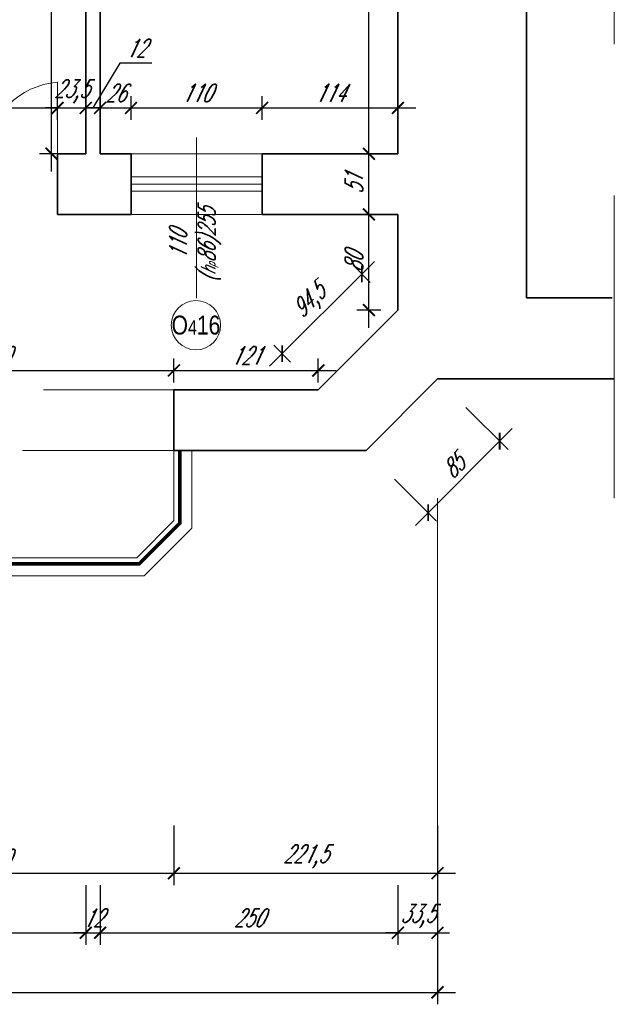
# Model space of a CAD drawing. Header units: millimetres. Extents: x 402 to 79005, y -7782 to 89952.
# Tile 69 of 256: x 27362 to 27861, y 13392 to 14218. Entities that reach past the tile are written whole.
import ezdxf

# ---------------------------------------------------------------- set-up
doc = ezdxf.new("R2010")
doc.units = ezdxf.units.MM
doc.header["$LTSCALE"] = 10
doc.linetypes.add('DASHED', pattern=[19.05, 12.7, -6.35])
doc.layers.get('0').update_dxf_attribs({"lineweight": 0})
doc.layers.get('Defpoints').update_dxf_attribs({"color": 253})
for name, color, linetype, lineweight in [('01 parter - ściany', 253, 'Continuous', 35), ('03-01_okna', 253, 'Continuous', 15), ('03_drzwi', 253, 'Continuous', 15), ('04-1_widok', 253, 'Continuous', 5), ('04-2_nad', 253, 'DASHED', 5), ('05-01_wymiary', 253, 'Continuous', 5), ('05-03_opis', 253, 'Continuous', 5)]:
    doc.layers.add(name, color=color, linetype=linetype, lineweight=lineweight)
doc.styles.add('ariel', font='ARIAL.TTF', dxfattribs={"width": 0.8})
doc.styles.add('ariel_wym', font='simplex.shx', dxfattribs={"width": 0.65, "oblique": 25})
doc.dimstyles.new('ariel 50', dxfattribs={"dimtxt": 15, "dimasz": 10, "dimexe": 10, "dimexo": 0, "dimgap": 5, "dimtad": 1, "dimdec": 1, "dimrnd": 0.5, "dimtxsty": 'ariel_wym', "dimblk": 'ARCHTICK', "dimcen": 2.5, "dimdle": 15, "dimazin": 0, "dimtfac": 1, "dimtdec": 1, "dimtix": 1, "dimtmove": 0, "dimatfit": 3, "dimldrblk": 'DOT', "dimfxl": 0, "dimarcsym": 0})
doc.dimstyles.new('ariel 50 wnętrze', dxfattribs={"dimtxt": 15, "dimasz": 10, "dimexe": 10, "dimexo": 0, "dimgap": 5, "dimtad": 1, "dimdec": 1, "dimrnd": 0.5, "dimtxsty": 'ariel_wym', "dimblk": 'ARCHTICK', "dimcen": 2.5, "dimdle": 15, "dimazin": 0, "dimtfac": 1, "dimtdec": 1, "dimtix": 1, "dimtmove": 0, "dimatfit": 3, "dimldrblk": 'DOT', "dimfxl": 0, "dimarcsym": 0})

# ---------------------------------------------------------------- blocks, each defined once
blk = doc.blocks.new('_ArchTick')
at = {"color": 0, "linetype": 'ByBlock', "const_width": 0.15}
blk.add_lwpolyline([(-0.5, -0.5), (0.5, 0.5)], dxfattribs=at)
blk = doc.blocks.new('*D3112')
at = {"layer": '05-01_wymiary', "color": 0, "lineweight": -2}
for p, q in [((27191.23, 13541.86), (27191.23, 13491.86)), ((27491.23, 13541.86), (27491.23, 13491.86)), ((27176.23, 13501.86), (27506.23, 13501.86))]:
    blk.add_line(p, q, dxfattribs=at)
at = {"layer": 'Defpoints', "color": 0, "lineweight": 0}
for p in [(27191.23, 13907.4), (27491.23, 13907.4), (27491.23, 13501.86)]:
    blk.add_point(p, dxfattribs=at)
at = {"layer": '05-01_wymiary', "color": 0, "lineweight": -2, "xscale": 10, "yscale": 10, "zscale": 10, "rotation": 180}
blk.add_blockref('_ArchTick', (27191.23, 13501.86), dxfattribs=at)
at = {"layer": '05-01_wymiary', "color": 0, "lineweight": -2, "xscale": 10, "yscale": 10, "zscale": 10}
blk.add_blockref('_ArchTick', (27491.23, 13501.86), dxfattribs=at)
at = {"layer": '05-01_wymiary', "color": 0, "insert": (27341.23, 13514.36), "char_height": 15, "attachment_point": 5, "style": 'ariel_wym'}
blk.add_mtext('300', dxfattribs=at)
blk = doc.blocks.new('_Dot')
at = {"color": 0, "linetype": 'ByBlock', "lineweight": -2}
blk.add_line((-0.5, 0), (-1, 0), dxfattribs=at)
at = {"color": 0, "linetype": 'ByBlock', "const_width": 0.5}
blk.add_lwpolyline([(-0.25, 0, 1), (0.25, 0, 1)], format="xyb", close=True, dxfattribs=at)
blk = doc.blocks.new('*D3113')
at = {"layer": '05-01_wymiary', "color": 0, "lineweight": -2}
for p, q in [((27491.23, 13541.86), (27491.23, 13491.86)), ((27712.5, 13541.86), (27712.5, 13491.86)), ((27476.23, 13501.86), (27727.5, 13501.86))]:
    blk.add_line(p, q, dxfattribs=at)
at = {"layer": 'Defpoints', "color": 0, "lineweight": 0}
for p in [(27712.5, 13916.4), (27491.23, 13907.4), (27712.5, 13501.86)]:
    blk.add_point(p, dxfattribs=at)
at = {"layer": '05-01_wymiary', "color": 0, "lineweight": -2, "xscale": 10, "yscale": 10, "zscale": 10, "rotation": 180}
blk.add_blockref('_ArchTick', (27491.23, 13501.86), dxfattribs=at)
at = {"layer": '05-01_wymiary', "color": 0, "lineweight": -2, "xscale": 10, "yscale": 10, "zscale": 10}
blk.add_blockref('_ArchTick', (27712.5, 13501.86), dxfattribs=at)
at = {"layer": '05-01_wymiary', "color": 0, "insert": (27601.86, 13515.78), "char_height": 15, "attachment_point": 5, "style": 'ariel_wym'}
blk.add_mtext('221,5', dxfattribs=at)
blk = doc.blocks.new('*D3135')
at = {"layer": '05-01_wymiary', "color": 0, "lineweight": -2}
for p, q in [((27001.23, 13491.86), (27001.23, 13441.86)), ((27417.23, 13491.86), (27417.23, 13441.86)), ((26986.23, 13451.86), (27432.23, 13451.86))]:
    blk.add_line(p, q, dxfattribs=at)
at = {"layer": 'Defpoints', "color": 0, "lineweight": 0}
for p in [(27417.23, 14105.4), (27001.23, 13967.4), (27417.23, 13451.86)]:
    blk.add_point(p, dxfattribs=at)
at = {"layer": '05-01_wymiary', "color": 0, "lineweight": -2, "xscale": 10, "yscale": 10, "zscale": 10, "rotation": 180}
blk.add_blockref('_ArchTick', (27001.23, 13451.86), dxfattribs=at)
at = {"layer": '05-01_wymiary', "color": 0, "lineweight": -2, "xscale": 10, "yscale": 10, "zscale": 10}
blk.add_blockref('_ArchTick', (27417.23, 13451.86), dxfattribs=at)
at = {"layer": '05-01_wymiary', "color": 0, "insert": (27209.23, 13464.36), "char_height": 15, "attachment_point": 5, "style": 'ariel_wym'}
blk.add_mtext('416', dxfattribs=at)
blk = doc.blocks.new('*D3136')
at = {"layer": '05-01_wymiary', "color": 0, "lineweight": -2}
for p, q in [((27417.23, 13491.86), (27417.23, 13441.86)), ((27429.23, 13491.86), (27429.23, 13441.86)), ((27417.23, 13451.86), (27407.23, 13451.86)), ((27417.23, 13451.86), (27429.23, 13451.86)), ((27429.23, 13451.86), (27439.23, 13451.86))]:
    blk.add_line(p, q, dxfattribs=at)
at = {"layer": 'Defpoints', "color": 0, "lineweight": 0}
for p in [(27417.23, 14105.4), (27429.23, 14105.4), (27429.23, 13451.86)]:
    blk.add_point(p, dxfattribs=at)
at = {"layer": '05-01_wymiary', "color": 0, "lineweight": -2, "xscale": 10, "yscale": 10, "zscale": 10}
blk.add_blockref('_ArchTick', (27417.23, 13451.86), dxfattribs=at)
at = {"layer": '05-01_wymiary', "color": 0, "lineweight": -2, "xscale": 10, "yscale": 10, "zscale": 10, "rotation": 180}
blk.add_blockref('_ArchTick', (27429.23, 13451.86), dxfattribs=at)
at = {"layer": '05-01_wymiary', "color": 0, "insert": (27423.23, 13464.36), "char_height": 15, "attachment_point": 5, "style": 'ariel_wym'}
blk.add_mtext('12', dxfattribs=at)
blk = doc.blocks.new('*D3137')
at = {"layer": '05-01_wymiary', "color": 0, "lineweight": -2}
for p, q in [((27429.23, 13491.86), (27429.23, 13441.86)), ((27679.23, 13491.86), (27679.23, 13441.86)), ((27414.23, 13451.86), (27694.23, 13451.86))]:
    blk.add_line(p, q, dxfattribs=at)
at = {"layer": 'Defpoints', "color": 0, "lineweight": 0}
for p in [(27429.23, 14105.4), (27679.23, 13974.18), (27679.23, 13451.86)]:
    blk.add_point(p, dxfattribs=at)
at = {"layer": '05-01_wymiary', "color": 0, "lineweight": -2, "xscale": 10, "yscale": 10, "zscale": 10, "rotation": 180}
blk.add_blockref('_ArchTick', (27429.23, 13451.86), dxfattribs=at)
at = {"layer": '05-01_wymiary', "color": 0, "lineweight": -2, "xscale": 10, "yscale": 10, "zscale": 10}
blk.add_blockref('_ArchTick', (27679.23, 13451.86), dxfattribs=at)
at = {"layer": '05-01_wymiary', "color": 0, "insert": (27554.23, 13464.36), "char_height": 15, "attachment_point": 5, "style": 'ariel_wym'}
blk.add_mtext('250', dxfattribs=at)
blk = doc.blocks.new('*D3138')
at = {"layer": '05-01_wymiary', "color": 0, "lineweight": -2}
for p, q in [((27679.23, 13491.86), (27679.23, 13441.86)), ((27712.5, 13491.86), (27712.5, 13441.86)), ((27679.23, 13451.86), (27669.23, 13451.86)), ((27679.23, 13451.86), (27712.5, 13451.86)), ((27712.5, 13451.86), (27722.5, 13451.86))]:
    blk.add_line(p, q, dxfattribs=at)
at = {"layer": 'Defpoints', "color": 0, "lineweight": 0}
for p in [(27679.23, 13974.18), (27712.5, 13916.4), (27712.5, 13451.86)]:
    blk.add_point(p, dxfattribs=at)
at = {"layer": '05-01_wymiary', "color": 0, "lineweight": -2, "xscale": 10, "yscale": 10, "zscale": 10}
blk.add_blockref('_ArchTick', (27679.23, 13451.86), dxfattribs=at)
at = {"layer": '05-01_wymiary', "color": 0, "lineweight": -2, "xscale": 10, "yscale": 10, "zscale": 10, "rotation": 180}
blk.add_blockref('_ArchTick', (27712.5, 13451.86), dxfattribs=at)
at = {"layer": '05-01_wymiary', "color": 0, "insert": (27695.86, 13465.78), "char_height": 15, "attachment_point": 5, "style": 'ariel_wym'}
blk.add_mtext('33,5', dxfattribs=at)
blk = doc.blocks.new('*D3139')
at = {"layer": '05-01_wymiary', "color": 0, "lineweight": -2}
for p, q in [((22059.72, 13441.86), (22059.72, 13391.86)), ((27712.5, 13441.86), (27712.5, 13391.86)), ((22044.72, 13401.86), (27727.5, 13401.86))]:
    blk.add_line(p, q, dxfattribs=at)
at = {"layer": 'Defpoints', "color": 0, "lineweight": 0}
for p in [(22059.72, 13988.48), (27712.5, 13916.4), (27712.5, 13401.86)]:
    blk.add_point(p, dxfattribs=at)
at = {"layer": '05-01_wymiary', "color": 0, "lineweight": -2, "xscale": 10, "yscale": 10, "zscale": 10, "rotation": 180}
blk.add_blockref('_ArchTick', (22059.72, 13401.86), dxfattribs=at)
at = {"layer": '05-01_wymiary', "color": 0, "lineweight": -2, "xscale": 10, "yscale": 10, "zscale": 10}
blk.add_blockref('_ArchTick', (27712.5, 13401.86), dxfattribs=at)
at = {"layer": '05-01_wymiary', "color": 0, "insert": (24886.11, 13414.36), "char_height": 15, "attachment_point": 5, "style": 'ariel_wym'}
blk.add_mtext('5653', dxfattribs=at)
blk = doc.blocks.new('*D2696')
at = {"layer": '05-01_wymiary', "color": 0, "lineweight": -2}
for p, q in [((27273.54, 14133.77), (27273.54, 14153.77)), ((27393.54, 14133.77), (27393.54, 14153.77)), ((27258.54, 14143.77), (27408.54, 14143.77))]:
    blk.add_line(p, q, dxfattribs=at)
at = {"layer": 'Defpoints', "color": 0, "lineweight": 0}
for p in [(27393.54, 14143.77), (27273.54, 14105.4), (27393.54, 14105.4)]:
    blk.add_point(p, dxfattribs=at)
at = {"layer": '05-01_wymiary', "color": 0, "lineweight": -2, "xscale": 10, "yscale": 10, "zscale": 10, "rotation": 180}
blk.add_blockref('_ArchTick', (27273.54, 14143.77), dxfattribs=at)
at = {"layer": '05-01_wymiary', "color": 0, "lineweight": -2, "xscale": 10, "yscale": 10, "zscale": 10}
blk.add_blockref('_ArchTick', (27393.54, 14143.77), dxfattribs=at)
at = {"layer": '05-01_wymiary', "color": 0, "insert": (27333.54, 14156.27), "char_height": 15, "attachment_point": 5, "style": 'ariel_wym'}
blk.add_mtext('120', dxfattribs=at)
blk = doc.blocks.new('*D2697')
at = {"layer": '05-01_wymiary', "color": 0, "lineweight": -2}
for p, q in [((27393.54, 14133.77), (27393.54, 14153.77)), ((27417.23, 14133.77), (27417.23, 14153.77)), ((27393.54, 14143.77), (27383.54, 14143.77)), ((27393.54, 14143.77), (27417.23, 14143.77)), ((27417.23, 14143.77), (27427.23, 14143.77))]:
    blk.add_line(p, q, dxfattribs=at)
at = {"layer": 'Defpoints', "color": 0, "lineweight": 0}
for p in [(27417.23, 14143.77), (27393.54, 14105.4), (27417.23, 14105.4)]:
    blk.add_point(p, dxfattribs=at)
at = {"layer": '05-01_wymiary', "color": 0, "lineweight": -2, "xscale": 10, "yscale": 10, "zscale": 10}
blk.add_blockref('_ArchTick', (27393.54, 14143.77), dxfattribs=at)
at = {"layer": '05-01_wymiary', "color": 0, "lineweight": -2, "xscale": 10, "yscale": 10, "zscale": 10, "rotation": 180}
blk.add_blockref('_ArchTick', (27417.23, 14143.77), dxfattribs=at)
at = {"layer": '05-01_wymiary', "color": 0, "insert": (27405.38, 14157.7), "char_height": 15, "attachment_point": 5, "style": 'ariel_wym'}
blk.add_mtext('23,5', dxfattribs=at)
blk = doc.blocks.new('*D2698')
at = {"layer": '05-01_wymiary', "color": 0, "lineweight": -2}
for p, q in [((27445.78, 14181.44), (27423.23, 14143.77)), ((27472.79, 14181.44), (27445.78, 14181.44)), ((27417.23, 14133.77), (27417.23, 14153.77)), ((27429.23, 14133.77), (27429.23, 14153.77)), ((27402.23, 14143.77), (27444.23, 14143.77))]:
    blk.add_line(p, q, dxfattribs=at)
at = {"layer": 'Defpoints', "color": 0, "lineweight": 0}
for p in [(27429.23, 14143.77), (27417.23, 14105.4), (27429.23, 14105.4)]:
    blk.add_point(p, dxfattribs=at)
at = {"layer": '05-01_wymiary', "color": 0, "lineweight": -2, "xscale": 10, "yscale": 10, "zscale": 10, "rotation": 180}
blk.add_blockref('_ArchTick', (27417.23, 14143.77), dxfattribs=at)
at = {"layer": '05-01_wymiary', "color": 0, "lineweight": -2, "xscale": 10, "yscale": 10, "zscale": 10}
blk.add_blockref('_ArchTick', (27429.23, 14143.77), dxfattribs=at)
at = {"layer": '05-01_wymiary', "color": 0, "insert": (27459.29, 14193.94), "char_height": 15, "attachment_point": 5, "style": 'ariel_wym'}
blk.add_mtext('12', dxfattribs=at)
blk = doc.blocks.new('*D2699')
at = {"layer": '05-01_wymiary', "color": 0, "lineweight": -2}
for p, q in [((27429.23, 14133.77), (27429.23, 14153.77)), ((27455.23, 14133.77), (27455.23, 14153.77)), ((27429.23, 14143.77), (27419.23, 14143.77)), ((27429.23, 14143.77), (27455.23, 14143.77)), ((27455.23, 14143.77), (27465.23, 14143.77))]:
    blk.add_line(p, q, dxfattribs=at)
at = {"layer": 'Defpoints', "color": 0, "lineweight": 0}
for p in [(27455.23, 14143.77), (27429.23, 14105.4), (27455.23, 14105.4)]:
    blk.add_point(p, dxfattribs=at)
at = {"layer": '05-01_wymiary', "color": 0, "lineweight": -2, "xscale": 10, "yscale": 10, "zscale": 10}
blk.add_blockref('_ArchTick', (27429.23, 14143.77), dxfattribs=at)
at = {"layer": '05-01_wymiary', "color": 0, "lineweight": -2, "xscale": 10, "yscale": 10, "zscale": 10, "rotation": 180}
blk.add_blockref('_ArchTick', (27455.23, 14143.77), dxfattribs=at)
at = {"layer": '05-01_wymiary', "color": 0, "insert": (27442.23, 14156.27), "char_height": 15, "attachment_point": 5, "style": 'ariel_wym'}
blk.add_mtext('26', dxfattribs=at)
blk = doc.blocks.new('*D2700')
at = {"layer": '05-01_wymiary', "color": 0, "lineweight": -2}
for p, q in [((27455.23, 14133.77), (27455.23, 14153.77)), ((27565.23, 14133.77), (27565.23, 14153.77)), ((27440.23, 14143.77), (27580.23, 14143.77))]:
    blk.add_line(p, q, dxfattribs=at)
at = {"layer": 'Defpoints', "color": 0, "lineweight": 0}
for p in [(27565.23, 14143.77), (27455.23, 14105.4), (27565.23, 14105.4)]:
    blk.add_point(p, dxfattribs=at)
at = {"layer": '05-01_wymiary', "color": 0, "lineweight": -2, "xscale": 10, "yscale": 10, "zscale": 10, "rotation": 180}
blk.add_blockref('_ArchTick', (27455.23, 14143.77), dxfattribs=at)
at = {"layer": '05-01_wymiary', "color": 0, "lineweight": -2, "xscale": 10, "yscale": 10, "zscale": 10}
blk.add_blockref('_ArchTick', (27565.23, 14143.77), dxfattribs=at)
at = {"layer": '05-01_wymiary', "color": 0, "insert": (27510.23, 14156.27), "char_height": 15, "attachment_point": 5, "style": 'ariel_wym'}
blk.add_mtext('110', dxfattribs=at)
blk = doc.blocks.new('*D2701')
at = {"layer": '05-01_wymiary', "color": 0, "lineweight": -2}
for p, q in [((27565.23, 14133.77), (27565.23, 14153.77)), ((27679.23, 14133.77), (27679.23, 14153.77)), ((27550.23, 14143.77), (27694.23, 14143.77))]:
    blk.add_line(p, q, dxfattribs=at)
at = {"layer": 'Defpoints', "color": 0, "lineweight": 0}
for p in [(27679.23, 14143.77), (27565.23, 14105.4), (27679.23, 14105.4)]:
    blk.add_point(p, dxfattribs=at)
at = {"layer": '05-01_wymiary', "color": 0, "lineweight": -2, "xscale": 10, "yscale": 10, "zscale": 10, "rotation": 180}
blk.add_blockref('_ArchTick', (27565.23, 14143.77), dxfattribs=at)
at = {"layer": '05-01_wymiary', "color": 0, "lineweight": -2, "xscale": 10, "yscale": 10, "zscale": 10}
blk.add_blockref('_ArchTick', (27679.23, 14143.77), dxfattribs=at)
at = {"layer": '05-01_wymiary', "color": 0, "insert": (27622.23, 14156.27), "char_height": 15, "attachment_point": 5, "style": 'ariel_wym'}
blk.add_mtext('114', dxfattribs=at)
blk = doc.blocks.new('*D2702')
at = {"layer": '05-01_wymiary', "color": 0, "lineweight": -2}
for p, q in [((27388.44, 14090.4), (27388.44, 14434.4)), ((27398.44, 14419.4), (27378.44, 14419.4)), ((27398.44, 14105.4), (27378.44, 14105.4))]:
    blk.add_line(p, q, dxfattribs=at)
at = {"layer": 'Defpoints', "color": 0, "lineweight": 0}
for p in [(27388.44, 14419.4), (27417.23, 14419.4), (27417.23, 14105.4)]:
    blk.add_point(p, dxfattribs=at)
at = {"layer": '05-01_wymiary', "color": 0, "lineweight": -2, "xscale": 10, "yscale": 10, "zscale": 10}
for p, rotation in [((27388.44, 14419.4), 90), ((27388.44, 14105.4), 270)]:
    blk.add_blockref('_ArchTick', p, dxfattribs=dict(at, rotation=rotation))
at = {"layer": '05-01_wymiary', "color": 0, "insert": (27375.94, 14262.4), "char_height": 15, "attachment_point": 5, "rotation": 90, "style": 'ariel_wym'}
blk.add_mtext('314', dxfattribs=at)
blk = doc.blocks.new('*D2709')
at = {"layer": '05-01_wymiary', "color": 0, "lineweight": -2}
for p, q in [((27654.91, 13959.18), (27654.91, 14069.4)), ((27664.91, 14054.4), (27644.91, 14054.4)), ((27664.91, 13974.18), (27644.91, 13974.18))]:
    blk.add_line(p, q, dxfattribs=at)
at = {"layer": 'Defpoints', "color": 0, "lineweight": 0}
for p in [(27654.91, 14054.4), (27679.23, 14054.4), (27679.23, 13974.18)]:
    blk.add_point(p, dxfattribs=at)
at = {"layer": '05-01_wymiary', "color": 0, "lineweight": -2, "xscale": 10, "yscale": 10, "zscale": 10}
for p, rotation in [((27654.91, 14054.4), 90), ((27654.91, 13974.18), 270)]:
    blk.add_blockref('_ArchTick', p, dxfattribs=dict(at, rotation=rotation))
at = {"layer": '05-01_wymiary', "color": 0, "insert": (27642.41, 14014.29), "char_height": 15, "attachment_point": 5, "rotation": 90, "style": 'ariel_wym'}
blk.add_mtext('80', dxfattribs=at)
blk = doc.blocks.new('*D2710')
at = {"layer": '05-01_wymiary', "color": 0, "lineweight": -2}
for p, q in [((27654.91, 14039.4), (27654.91, 14120.4)), ((27664.91, 14105.4), (27644.91, 14105.4)), ((27664.91, 14054.4), (27644.91, 14054.4))]:
    blk.add_line(p, q, dxfattribs=at)
at = {"layer": 'Defpoints', "color": 0, "lineweight": 0}
for p in [(27654.91, 14105.4), (27679.23, 14105.4), (27679.23, 14054.4)]:
    blk.add_point(p, dxfattribs=at)
at = {"layer": '05-01_wymiary', "color": 0, "lineweight": -2, "xscale": 10, "yscale": 10, "zscale": 10}
for p, rotation in [((27654.91, 14105.4), 90), ((27654.91, 14054.4), 270)]:
    blk.add_blockref('_ArchTick', p, dxfattribs=dict(at, rotation=rotation))
at = {"layer": '05-01_wymiary', "color": 0, "insert": (27642.41, 14079.9), "char_height": 15, "attachment_point": 5, "rotation": 90, "style": 'ariel_wym'}
blk.add_mtext('51', dxfattribs=at)
blk = doc.blocks.new('*D2711')
at = {"layer": '05-01_wymiary', "color": 0, "lineweight": -2}
for p, q in [((27654.91, 14090.4), (27654.91, 14580.4)), ((27664.91, 14565.4), (27644.91, 14565.4)), ((27664.91, 14105.4), (27644.91, 14105.4))]:
    blk.add_line(p, q, dxfattribs=at)
at = {"layer": 'Defpoints', "color": 0, "lineweight": 0}
for p in [(27654.91, 14565.4), (27679.23, 14565.4), (27679.23, 14105.4)]:
    blk.add_point(p, dxfattribs=at)
at = {"layer": '05-01_wymiary', "color": 0, "lineweight": -2, "xscale": 10, "yscale": 10, "zscale": 10}
for p, rotation in [((27654.91, 14565.4), 90), ((27654.91, 14105.4), 270)]:
    blk.add_blockref('_ArchTick', p, dxfattribs=dict(at, rotation=rotation))
at = {"layer": '05-01_wymiary', "color": 0, "insert": (27642.41, 14335.4), "char_height": 15, "attachment_point": 5, "rotation": 90, "style": 'ariel_wym'}
blk.add_mtext('460', dxfattribs=at)
blk = doc.blocks.new('*D2725')
at = {"layer": '05-01_wymiary', "color": 0, "lineweight": -2}
for p, q in [((27191.23, 13913.54), (27191.23, 13933.54)), ((27491.23, 13913.54), (27491.23, 13933.54)), ((27176.23, 13923.54), (27506.23, 13923.54))]:
    blk.add_line(p, q, dxfattribs=at)
at = {"layer": 'Defpoints', "color": 0, "lineweight": 0}
for p in [(27491.23, 13923.54), (27191.23, 13907.4), (27491.23, 13907.4)]:
    blk.add_point(p, dxfattribs=at)
at = {"layer": '05-01_wymiary', "color": 0, "lineweight": -2, "xscale": 10, "yscale": 10, "zscale": 10, "rotation": 180}
blk.add_blockref('_ArchTick', (27191.23, 13923.54), dxfattribs=at)
at = {"layer": '05-01_wymiary', "color": 0, "lineweight": -2, "xscale": 10, "yscale": 10, "zscale": 10}
blk.add_blockref('_ArchTick', (27491.23, 13923.54), dxfattribs=at)
at = {"layer": '05-01_wymiary', "color": 0, "insert": (27341.23, 13936.04), "char_height": 15, "attachment_point": 5, "style": 'ariel_wym'}
blk.add_mtext('300', dxfattribs=at)
blk = doc.blocks.new('*D2726')
at = {"layer": '05-01_wymiary', "color": 0, "lineweight": -2}
for p, q in [((27491.23, 13913.54), (27491.23, 13933.54)), ((27612.45, 13913.54), (27612.45, 13933.54)), ((27476.23, 13923.54), (27627.45, 13923.54))]:
    blk.add_line(p, q, dxfattribs=at)
at = {"layer": 'Defpoints', "color": 0, "lineweight": 0}
for p in [(27612.45, 13923.54), (27491.23, 13907.4), (27612.45, 13907.4)]:
    blk.add_point(p, dxfattribs=at)
at = {"layer": '05-01_wymiary', "color": 0, "lineweight": -2, "xscale": 10, "yscale": 10, "zscale": 10, "rotation": 180}
blk.add_blockref('_ArchTick', (27491.23, 13923.54), dxfattribs=at)
at = {"layer": '05-01_wymiary', "color": 0, "lineweight": -2, "xscale": 10, "yscale": 10, "zscale": 10}
blk.add_blockref('_ArchTick', (27612.45, 13923.54), dxfattribs=at)
at = {"layer": '05-01_wymiary', "color": 0, "insert": (27551.84, 13936.04), "char_height": 15, "attachment_point": 5, "style": 'ariel_wym'}
blk.add_mtext('121', dxfattribs=at)
blk = doc.blocks.new('*D2727')
at = {"layer": '05-01_wymiary', "color": 0, "lineweight": -2}
for p, q in [((27571.55, 13927.09), (27659.53, 14015.08)), ((27656, 13997.4), (27641.86, 14011.55)), ((27589.22, 13930.63), (27575.08, 13944.77))]:
    blk.add_line(p, q, dxfattribs=at)
at = {"layer": 'Defpoints', "color": 0, "lineweight": 0}
for p in [(27648.93, 14004.48), (27679.23, 13974.18), (27612.45, 13907.4)]:
    blk.add_point(p, dxfattribs=at)
at = {"layer": '05-01_wymiary', "color": 0, "lineweight": -2, "xscale": 10, "yscale": 10, "zscale": 10}
for p, rotation in [((27648.93, 14004.48), 44.99999999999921), ((27582.15, 13937.7), 224.9999999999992)]:
    blk.add_blockref('_ArchTick', p, dxfattribs=dict(at, rotation=rotation))
at = {"layer": '05-01_wymiary', "color": 0, "insert": (27605.69, 13980.94), "char_height": 15, "attachment_point": 5, "rotation": 45, "style": 'ariel_wym'}
blk.add_mtext('94,5', dxfattribs=at)
blk = doc.blocks.new('*D3061')
at = {"layer": '05-01_wymiary', "color": 0, "lineweight": -2}
for p, q in [((27736.4, 13892.51), (27771.75, 13857.15)), ((27775.29, 13874.83), (27694.08, 13793.62)), ((27676.4, 13832.51), (27711.75, 13797.15))]:
    blk.add_line(p, q, dxfattribs=at)
at = {"layer": 'Defpoints', "color": 0, "lineweight": 0}
for p in [(27712.5, 13916.4), (27652.5, 13856.4), (27704.68, 13804.22)]:
    blk.add_point(p, dxfattribs=at)
at = {"layer": '05-01_wymiary', "color": 0, "lineweight": -2, "xscale": 10, "yscale": 10, "zscale": 10}
for p, rotation in [((27764.68, 13864.22), 45.00000000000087), ((27704.68, 13804.22), 225.0000000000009)]:
    blk.add_blockref('_ArchTick', p, dxfattribs=dict(at, rotation=rotation))
at = {"layer": '05-01_wymiary', "color": 0, "insert": (27725.84, 13843.06), "char_height": 15, "attachment_point": 5, "rotation": 45, "style": 'ariel_wym'}
blk.add_mtext('85', dxfattribs=at)

msp = doc.modelspace()

# ---------------------------------------------------------------- linework, layer by layer
at = {"layer": '01 parter - ściany'}
for p, q in [((27679.23, 14105.4), (27679.23, 14565.4)), ((27787.17, 13984.4), (27787.17, 14492.4)), ((27417.23, 14105.4), (27417.23, 14419.4)), ((27429.23, 14419.4), (27429.23, 14105.4)), ((27393.54, 14105.4), (27417.23, 14105.4)), ((27393.54, 14105.4), (27393.54, 14054.4)), ((27429.23, 14105.4), (27455.23, 14105.4)), ((27455.23, 14105.4), (27455.23, 14054.4)), ((27565.23, 14105.4), (27679.23, 14105.4)), ((27565.23, 14105.4), (27565.23, 14054.4)), ((27393.54, 14054.4), (27455.23, 14054.4)), ((27565.23, 14054.4), (27679.23, 14054.4)), ((27679.23, 13974.18), (27679.23, 14054.4)), ((27859.17, 13984.4), (27787.17, 13984.4)), ((27612.45, 13907.4), (27679.23, 13974.18)), ((27652.5, 13856.4), (27712.5, 13916.4)), ((27712.5, 13916.4), (27778.03, 13916.4)), ((27860.9, 13916.4), (27750.78, 13916.4)), ((27612.45, 13907.4), (27491.23, 13907.4)), ((27491.23, 13907.4), (27491.23, 13856.4)), ((27652.5, 13856.4), (27491.23, 13856.4))]:
    msp.add_line(p, q, dxfattribs=at)
at = {"layer": '03-01_okna', "linetype": 'Continuous', "lineweight": 0}
for p, q in [((27455.23, 14105.4), (27565.23, 14105.4)), ((27455.23, 14085.9), (27565.23, 14085.9)), ((27455.23, 14079.9), (27565.23, 14079.9)), ((27455.23, 14073.9), (27565.23, 14073.9)), ((27455.23, 14054.4), (27565.23, 14054.4))]:
    msp.add_line(p, q, dxfattribs=at)
at = {"layer": '03_drzwi'}
msp.add_line((27393.54, 14105.4), (27393.54, 14165.4), dxfattribs=at)
msp.add_arc((27399.06, 14099.4), 66.23, 94.77955, 174.80228, dxfattribs=at)
at = {"layer": '04-1_widok'}
for p, q in [((27491.23, 13856.4), (27491.23, 13797.62)), ((27506.23, 13856.4), (27506.23, 13791.4)), ((27491.23, 13797.62), (27460.01, 13766.4)), ((27506.23, 13791.4), (27466.23, 13751.4)), ((27222.44, 13766.4), (27460.01, 13766.4)), ((27216.23, 13751.4), (27466.23, 13751.4))]:
    msp.add_line(p, q, dxfattribs=at)
at = {"layer": '04-1_widok', "const_width": 3}
msp.add_lwpolyline([(27186.23, 13856.4), (27186.23, 13795.55), (27220.37, 13761.4), (27462.08, 13761.4), (27496.23, 13795.55), (27496.23, 13856.4)], dxfattribs=at)
at = {"layer": '04-2_nad'}
for p, q in [((27191.23, 13907.4), (27491.23, 13907.4)), ((27491.23, 13856.4), (27191.23, 13856.4))]:
    msp.add_line(p, q, dxfattribs=at)
at = {"layer": '05-01_wymiary'}
msp.add_line((27712.5, 13391.86), (27712.5, 13816.4), dxfattribs=at)
at = {"layer": '05-03_opis', "linetype": 'DASHED', "ltscale": 2}
msp.add_line((27860.9, 13816.4), (27860.9, 17791.4), dxfattribs=at)
at = {"layer": '05-03_opis', "lineweight": 0}
msp.add_line((27510.23, 14119.1), (27510.23, 13984.22), dxfattribs=at)
msp.add_circle((27509.73, 13961.53), 20.69, dxfattribs=at)

# ---------------------------------------------------------------- texts
at = {"layer": '05-03_opis', "lineweight": 0, "insert": (27509.15, 14029.1), "char_height": 14.4, "width": 62.6613, "attachment_point": 5, "rotation": 90, "style": 'ariel_wym'}
msp.add_mtext('110\\P({\\H0.8333x;h\\H0.6x;p}86)255', dxfattribs=at)
at = {"layer": '05-03_opis', "lineweight": 0, "insert": (27509.73, 13961.53), "char_height": 15.84, "width": 75.1935, "attachment_point": 5, "style": 'ariel'}
msp.add_mtext('O{\\H0.7576x;4}16', dxfattribs=at)

# ---------------------------------------------------------------- dimensions: what is measured, and where the dimension line sits
at = {"layer": '05-01_wymiary'}
for base, p1, p2, picture, middle in [((27654.91, 14565.4), (27679.23, 14105.4), (27679.23, 14565.4), '*D2711', (27642.41, 14335.4)), ((27654.91, 14105.4), (27679.23, 14054.4), (27679.23, 14105.4), '*D2710', (27642.41, 14079.9))]:
    dim = msp.add_linear_dim(base=base, p1=p1, p2=p2, angle=90, dimstyle='ariel 50 wnętrze', override={"dimtmove": 1}, dxfattribs=at)
    dim.commit()
    dim.dimension.update_dxf_attribs({"geometry": picture, "text_midpoint": middle})
for base, p1, p2, picture, middle in [((27388.44, 14419.4), (27417.23, 14105.4), (27417.23, 14419.4), '*D2702', (27375.94, 14262.4)), ((27654.91, 14054.4), (27679.23, 13974.18), (27679.23, 14054.4), '*D2709', (27642.41, 14014.29))]:
    dim = msp.add_linear_dim(base=base, p1=p1, p2=p2, angle=90, dimstyle='ariel 50 wnętrze', dxfattribs=at)
    dim.commit()
    dim.dimension.update_dxf_attribs({"geometry": picture, "text_midpoint": middle})
dim = msp.add_linear_dim(base=(27429.23, 14143.77), p1=(27417.23, 14105.4), p2=(27429.23, 14105.4), dimstyle='ariel 50 wnętrze', override={"dimtmove": 1}, dxfattribs=at)
dim.commit()
dim.dimension.update_dxf_attribs({"geometry": '*D2698', "text_midpoint": (27450.78, 14181.44), "dimtype": 160})
for base, p1, p2, picture, middle in [((27393.54, 14143.77), (27273.54, 14105.4), (27393.54, 14105.4), '*D2696', (27333.54, 14156.27)), ((27417.23, 14143.77), (27393.54, 14105.4), (27417.23, 14105.4), '*D2697', (27405.38, 14157.7)), ((27455.23, 14143.77), (27429.23, 14105.4), (27455.23, 14105.4), '*D2699', (27442.23, 14156.27)), ((27565.23, 14143.77), (27455.23, 14105.4), (27565.23, 14105.4), '*D2700', (27510.23, 14156.27)), ((27679.23, 14143.77), (27565.23, 14105.4), (27679.23, 14105.4), '*D2701', (27622.23, 14156.27)), ((27491.23, 13923.54), (27191.23, 13907.4), (27491.23, 13907.4), '*D2725', (27341.23, 13936.04)), ((27612.45, 13923.54), (27491.23, 13907.4), (27612.45, 13907.4), '*D2726', (27551.84, 13936.04))]:
    dim = msp.add_linear_dim(base=base, p1=p1, p2=p2, dimstyle='ariel 50 wnętrze', override={"dimtmove": 1}, dxfattribs=at)
    dim.commit()
    dim.dimension.update_dxf_attribs({"geometry": picture, "text_midpoint": middle})
for base, p1, p2, picture, middle in [((27417.23, 13451.86), (27001.23, 13967.4), (27417.23, 14105.4), '*D3135', (27209.23, 13464.36)), ((27429.23, 13451.86), (27417.23, 14105.4), (27429.23, 14105.4), '*D3136', (27423.23, 13464.36)), ((27679.23, 13451.86), (27429.23, 14105.4), (27679.23, 13974.18), '*D3137', (27554.23, 13464.36)), ((27712.5, 13401.86), (22059.72, 13988.48), (27712.5, 13916.4), '*D3139', (24886.11, 13414.36)), ((27712.5, 13451.86), (27679.23, 13974.18), (27712.5, 13916.4), '*D3138', (27695.86, 13465.78)), ((27712.5, 13501.86), (27491.23, 13907.4), (27712.5, 13916.4), '*D3113', (27601.86, 13515.78)), ((27491.23, 13501.86), (27191.23, 13907.4), (27491.23, 13907.4), '*D3112', (27341.23, 13514.36))]:
    dim = msp.add_linear_dim(base=base, p1=p1, p2=p2, dimstyle='ariel 50', dxfattribs=at)
    dim.commit()
    dim.dimension.update_dxf_attribs({"geometry": picture, "text_midpoint": middle})
for p1, p2, distance, dimstyle, picture, middle in [((27612.45, 13907.4), (27679.23, 13974.18), 42.85, 'ariel 50 wnętrze', '*D2727', (27605.69, 13980.94)), ((27712.5, 13916.4), (27652.5, 13856.4), 73.79, 'ariel 50', '*D3061', (27725.84, 13843.06))]:
    dim = msp.add_aligned_dim(p1=p1, p2=p2, distance=distance, dimstyle=dimstyle, dxfattribs=at)
    dim.commit()
    dim.dimension.update_dxf_attribs({"geometry": picture, "text_midpoint": middle})

doc.saveas('drawing.dxf')
